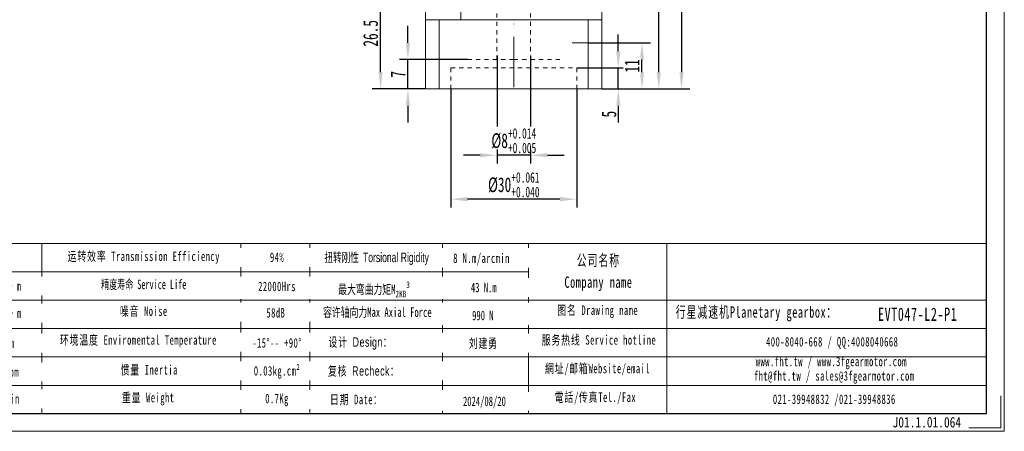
# Model space of a CAD drawing. Header units: millimetres. Extents: x 1398 to 1753, y 1052 to 1303.
# Tile 2 of 4: x 1518 to 1753, y 1052 to 1150. Entities that reach past the tile are written whole.
import ezdxf

# ---------------------------------------------------------------- set-up
doc = ezdxf.new("R2010")
doc.units = ezdxf.units.MM
doc.header["$PDSIZE"] = -5
doc.linetypes.add('ACAD_ISO10W100', pattern=[18, 12, -3, 0, -3])
doc.linetypes.add('虚线', pattern=[2, 1, -1])
doc.layers.get('0').update_dxf_attribs({"lineweight": 18})
doc.layers.get('Defpoints').update_dxf_attribs({"lineweight": 18})
doc.layers.add('6文字层', color=3, linetype='Continuous')
for name, color, linetype, lineweight in [('SLD-0', 7, 'Continuous', 18), ('中心线层', 7, 'ACAD_ISO10W100', 20), ('图框_外框线', 7, 'Continuous', 18), ('尺寸线层', 3, 'Continuous', 18), ('细实线层', 7, 'Continuous', 18), ('虚线层', 6, '虚线', 18)]:
    doc.layers.add(name, color=color, linetype=linetype, lineweight=lineweight)
doc.styles.add('SLDTEXTSTYLE4', font='txt', dxfattribs={"width": 0.605})
doc.styles.add('标准', font='txt', dxfattribs={"width": 0.667})
doc.styles.add('样式 1', font='txt', dxfattribs={"width": 0.8})
doc.dimstyles.new('标准', dxfattribs={"dimtxt": 3.5, "dimasz": 4, "dimexe": 2, "dimexo": 0, "dimtad": 1, "dimdsep": 46, "dimtxsty": '标准', "dimblk": '_CAXARROW', "dimcen": 0, "dimdle": 6, "dimazin": 2, "dimtfac": 0.707107, "dimtdec": 3, "dimtmove": 2, "dimatfit": 3, "dimfxl": 1, "dimfrac": 2, "dimtolj": 1, "dimarcsym": 1})

# ---------------------------------------------------------------- blocks, each defined once
blk = doc.blocks.new('_CAXARROW')
blk.add_hatch(color=0).paths.add_polyline_path([(0, 0), (-1, 0.125), (-1, -0.125)], flags=0)
blk = doc.blocks.new('*D22')
at = {"layer": 'Defpoints', "color": 0}
for p in [(1643.08, 1212.48), (1657.08, 1133.98), (1676.03, 1133.98)]:
    blk.add_point(p, dxfattribs=at)
at = {"layer": '尺寸线层', "color": 0, "lineweight": -2}
for p, q in [((1643.08, 1212.48), (1678.03, 1212.48)), ((1676.03, 1208.48), (1676.03, 1137.98)), ((1657.08, 1133.98), (1678.03, 1133.98))]:
    blk.add_line(p, q, dxfattribs=at)
at = {"layer": '尺寸线层', "color": 0, "lineweight": -2, "xscale": 4, "yscale": 4, "zscale": 4}
for p, rotation in [((1676.03, 1212.48), 90), ((1676.03, 1133.98), 270)]:
    blk.add_blockref('_CAXARROW', p, dxfattribs=dict(at, rotation=rotation))
at = {"layer": '尺寸线层', "color": 0, "insert": (1673.66, 1173.23), "char_height": 3.5, "attachment_point": 5, "rotation": 90, "style": '标准', "bg_fill": 3, "box_fill_scale": 1.1, "bg_fill_color": 257, "bg_fill_transparency": 0}
blk.add_mtext('\\A1;78.5', dxfattribs=at)
blk = doc.blocks.new('*D23')
at = {"layer": 'Defpoints', "color": 0}
for p in [(1651.08, 1138.98), (1660.97, 1138.98), (1657.08, 1133.98)]:
    blk.add_point(p, dxfattribs=at)
at = {"layer": '尺寸线层', "color": 0, "lineweight": -2}
for p, q in [((1660.97, 1142.98), (1660.97, 1146.98)), ((1651.08, 1138.98), (1662.97, 1138.98)), ((1660.97, 1133.98), (1660.97, 1138.98)), ((1657.08, 1133.98), (1662.97, 1133.98)), ((1660.97, 1129.98), (1660.97, 1125.98))]:
    blk.add_line(p, q, dxfattribs=at)
at = {"layer": '尺寸线层', "color": 0, "lineweight": -2, "xscale": 4, "yscale": 4, "zscale": 4}
for p, rotation in [((1660.97, 1138.98), 270), ((1660.97, 1133.98), 90)]:
    blk.add_blockref('_CAXARROW', p, dxfattribs=dict(at, rotation=rotation))
at = {"layer": '尺寸线层', "color": 0, "insert": (1658.76, 1127.98), "char_height": 3.5, "attachment_point": 5, "rotation": 90, "style": '标准', "bg_fill": 3, "box_fill_scale": 1.1, "bg_fill_color": 257, "bg_fill_transparency": 0}
blk.add_mtext('\\A1;5', dxfattribs=at)
blk = doc.blocks.new('*D24')
at = {"layer": 'Defpoints', "color": 0}
for p in [(1632.08, 1141.98), (1640.08, 1141.98)]:
    blk.add_point(p, dxfattribs=at)
at = {"layer": '尺寸线层', "color": 0, "lineweight": -2}
for p, q in [((1632.08, 1141.98), (1632.08, 1116.2)), ((1640.08, 1141.98), (1640.08, 1116.2)), ((1628.08, 1118.2), (1624.08, 1118.2)), ((1640.08, 1118.2), (1632.08, 1118.2)), ((1644.08, 1118.2), (1648.08, 1118.2))]:
    blk.add_line(p, q, dxfattribs=at)
at = {"layer": '尺寸线层', "color": 0, "lineweight": -2, "xscale": 4, "yscale": 4, "zscale": 4}
blk.add_blockref('_CAXARROW', (1632.08, 1118.2), dxfattribs=at)
at = {"layer": '尺寸线层', "color": 0, "lineweight": -2, "xscale": 4, "yscale": 4, "zscale": 4, "rotation": 180}
blk.add_blockref('_CAXARROW', (1640.08, 1118.2), dxfattribs=at)
at = {"layer": '尺寸线层', "color": 0, "insert": (1636.08, 1121.67), "char_height": 3.5, "attachment_point": 5, "style": '标准', "bg_fill": 3, "box_fill_scale": 1.1, "bg_fill_color": 257, "bg_fill_transparency": 0}
blk.add_mtext('\\A1;%%C8{\\H2.474874;\\S+0.014^ +0.005;}', dxfattribs=at)
at = {"layer": 'Defpoints', "color": 0}
blk.add_point((1632.08, 1118.2), dxfattribs=at)
blk = doc.blocks.new('*D25')
at = {"layer": 'Defpoints', "color": 0}
for p in [(1621.08, 1133.98), (1651.08, 1133.98)]:
    blk.add_point(p, dxfattribs=at)
at = {"layer": '尺寸线层', "color": 0, "lineweight": -2}
for p, q in [((1621.08, 1133.98), (1621.08, 1105.73)), ((1651.08, 1133.98), (1651.08, 1105.73)), ((1647.08, 1107.73), (1625.08, 1107.73))]:
    blk.add_line(p, q, dxfattribs=at)
at = {"layer": '尺寸线层', "color": 0, "lineweight": -2, "xscale": 4, "yscale": 4, "zscale": 4, "rotation": 180}
blk.add_blockref('_CAXARROW', (1621.08, 1107.73), dxfattribs=at)
at = {"layer": '尺寸线层', "color": 0, "lineweight": -2, "xscale": 4, "yscale": 4, "zscale": 4}
blk.add_blockref('_CAXARROW', (1651.08, 1107.73), dxfattribs=at)
at = {"layer": '尺寸线层', "color": 0, "insert": (1636.08, 1111.18), "char_height": 3.5, "attachment_point": 5, "style": '标准', "bg_fill": 3, "box_fill_scale": 1.1, "bg_fill_color": 257, "bg_fill_transparency": 0}
blk.add_mtext('\\A1;%%C30{\\H2.474874;\\S+0.061^ +0.040;}', dxfattribs=at)
at = {"layer": 'Defpoints', "color": 0}
blk.add_point((1621.08, 1107.73), dxfattribs=at)
blk = doc.blocks.new('*D26')
at = {"layer": 'Defpoints', "color": 0}
for p in [(1604.36, 1160.48), (1632.08, 1160.48), (1615.08, 1133.98)]:
    blk.add_point(p, dxfattribs=at)
at = {"layer": '尺寸线层', "color": 0, "lineweight": -2}
for p, q in [((1632.08, 1160.48), (1602.36, 1160.48)), ((1604.36, 1137.98), (1604.36, 1156.48)), ((1615.08, 1133.98), (1602.36, 1133.98))]:
    blk.add_line(p, q, dxfattribs=at)
at = {"layer": '尺寸线层', "color": 0, "lineweight": -2, "xscale": 4, "yscale": 4, "zscale": 4}
for p, rotation in [((1604.36, 1160.48), 90), ((1604.36, 1133.98), 270)]:
    blk.add_blockref('_CAXARROW', p, dxfattribs=dict(at, rotation=rotation))
at = {"layer": '尺寸线层', "color": 0, "insert": (1601.98, 1147.23), "char_height": 3.5, "attachment_point": 5, "rotation": 90, "style": '标准', "bg_fill": 3, "box_fill_scale": 1.1, "bg_fill_color": 257, "bg_fill_transparency": 0}
blk.add_mtext('\\A1;26.5', dxfattribs=at)
blk = doc.blocks.new('*D27')
at = {"layer": 'Defpoints', "color": 0}
for p in [(1610.86, 1140.98), (1625.08, 1140.98), (1615.08, 1133.98)]:
    blk.add_point(p, dxfattribs=at)
at = {"layer": '尺寸线层', "color": 0, "lineweight": -2}
for p, q in [((1610.86, 1144.98), (1610.86, 1148.98)), ((1625.08, 1140.98), (1608.86, 1140.98)), ((1610.86, 1133.98), (1610.86, 1140.98)), ((1615.08, 1133.98), (1608.86, 1133.98)), ((1610.86, 1129.98), (1610.86, 1125.98))]:
    blk.add_line(p, q, dxfattribs=at)
at = {"layer": '尺寸线层', "color": 0, "lineweight": -2, "xscale": 4, "yscale": 4, "zscale": 4}
for p, rotation in [((1610.86, 1140.98), 270), ((1610.86, 1133.98), 90)]:
    blk.add_blockref('_CAXARROW', p, dxfattribs=dict(at, rotation=rotation))
at = {"layer": '尺寸线层', "color": 0, "insert": (1608.48, 1137.48), "char_height": 3.5, "attachment_point": 5, "rotation": 90, "style": '标准', "bg_fill": 3, "box_fill_scale": 1.1, "bg_fill_color": 257, "bg_fill_transparency": 0}
blk.add_mtext('\\A1;7', dxfattribs=at)
blk = doc.blocks.new('*D28')
at = {"layer": 'Defpoints', "color": 0}
for p in [(1653.83, 1144.98), (1666.61, 1144.98), (1657.08, 1133.98)]:
    blk.add_point(p, dxfattribs=at)
at = {"layer": '尺寸线层', "color": 0, "lineweight": -2}
for p, q in [((1653.83, 1144.98), (1668.61, 1144.98)), ((1666.61, 1137.98), (1666.61, 1140.98)), ((1657.08, 1133.98), (1668.61, 1133.98))]:
    blk.add_line(p, q, dxfattribs=at)
at = {"layer": '尺寸线层', "color": 0, "lineweight": -2, "xscale": 4, "yscale": 4, "zscale": 4}
for p, rotation in [((1666.61, 1144.98), 90), ((1666.61, 1133.98), 270)]:
    blk.add_blockref('_CAXARROW', p, dxfattribs=dict(at, rotation=rotation))
at = {"layer": '尺寸线层', "color": 0, "insert": (1664.24, 1139.48), "char_height": 3.5, "attachment_point": 5, "rotation": 90, "style": '标准', "bg_fill": 3, "box_fill_scale": 1.1, "bg_fill_color": 257, "bg_fill_transparency": 0}
blk.add_mtext('\\A1;11', dxfattribs=at)
blk = doc.blocks.new('*D29')
at = {"layer": 'Defpoints', "color": 0}
for p in [(1662.61, 1191.48), (1670.61, 1191.48), (1657.08, 1133.98)]:
    blk.add_point(p, dxfattribs=at)
at = {"layer": '尺寸线层', "color": 0, "lineweight": -2}
for p, q in [((1662.61, 1191.48), (1672.61, 1191.48)), ((1670.61, 1137.98), (1670.61, 1187.48)), ((1657.08, 1133.98), (1672.61, 1133.98))]:
    blk.add_line(p, q, dxfattribs=at)
at = {"layer": '尺寸线层', "color": 0, "lineweight": -2, "xscale": 4, "yscale": 4, "zscale": 4}
for p, rotation in [((1670.61, 1191.48), 90), ((1670.61, 1133.98), 270)]:
    blk.add_blockref('_CAXARROW', p, dxfattribs=dict(at, rotation=rotation))
at = {"layer": '尺寸线层', "color": 0, "insert": (1668.23, 1162.73), "char_height": 3.5, "attachment_point": 5, "rotation": 90, "style": '标准', "bg_fill": 3, "box_fill_scale": 1.1, "bg_fill_color": 257, "bg_fill_transparency": 0}
blk.add_mtext('\\A1;57.5', dxfattribs=at)

msp = doc.modelspace()

# ---------------------------------------------------------------- linework, layer by layer
at = {"layer": 'SLD-0'}
for p, q in [((1523.659, 1097.187), (1523.659, 1056.672)), ((1571.094, 1097.187), (1571.094, 1056.668))]:
    msp.add_line(p, q, dxfattribs=at)
at = {"layer": '中心线层'}
msp.add_line((1636.078, 1218.798), (1636.078, 1132.561), dxfattribs=at)
at = {"layer": '图框_外框线'}
for p, q in [((1429.701, 1097.187), (1748.706, 1097.187)), ((1587.49, 1097.187), (1587.49, 1056.893)), ((1619.092, 1097.187), (1619.092, 1056.668)), ((1639.559, 1097.187), (1639.559, 1056.668)), ((1672.497, 1097.187), (1672.497, 1056.668)), ((1460.271, 1076.905), (1748.706, 1076.905))]:
    msp.add_line(p, q, dxfattribs=at)
at = {"layer": '图框_外框线', "color": 3}
msp.add_lwpolyline([(1752.083, 1060.889), (1752.083, 1053.291), (1744.485, 1053.291)], dxfattribs=at)
at = {"layer": '细实线层'}
for p, q in [((1623.458, 1165.981), (1623.458, 1150.481)), ((1615.078, 1164.481), (1615.078, 1148.981)), ((1615.078, 1150.481), (1615.078, 1133.981)), ((1636.078, 1150.481), (1615.078, 1150.481)), ((1636.078, 1150.481), (1615.078, 1150.481)), ((1618.323, 1133.981), (1618.323, 1150.481))]:
    msp.add_line(p, q, dxfattribs=at)
at = {"layer": '虚线层'}
for p, q in [((1632.078, 1140.981), (1632.078, 1160.481)), ((1640.078, 1140.981), (1640.078, 1160.481)), ((1625.078, 1140.981), (1636.078, 1140.981)), ((1625.078, 1140.981), (1636.078, 1140.981)), ((1621.078, 1133.981), (1621.078, 1138.981))]:
    msp.add_line(p, q, dxfattribs=at)

# ---------------------------------------------------------------- texts
at = {"layer": '6文字层', "insert": (1726.308, 1055.862), "char_height": 2.5, "width": 43.30442, "attachment_point": 1, "style": '样式 1'}
msp.add_mtext('J01.1.01.064', dxfattribs=at)
at = {"layer": 'SLD-0', "color": 1, "attachment_point": 2, "line_spacing_factor": 1.15057, "style": '标准'}
for s, insert, char_height, width in [('{\\T1.1;94%}', (1579.674, 1095.029), 2.25357, 28.82017), ('\\T1.1;公司名称\\PCompany name', (1656.237, 1094.518), 2.70428, 35.012), ('\\T1.1;22000Hrs', (1579.674, 1088.083), 2.25357, 28.82017), ('\\T1.1;噪音 Noise', (1547.932, 1082.187), 2.25357, 38.29612), ('\\T1.1;58dB', (1579.396, 1081.793), 2.2536, 14.8709), ('\\T1.1;图名 Drawing name', (1656.052, 1082.42), 2.25357, 28.82017), ('\\T1.1;  行星减速机Planetary gearbox：', (1692.517, 1082.203), 2.70428, 42.53196), ('\\pxt5;{\\T1.1;\\C256;EVT047-L2-P1}', (1732.292, 1081.913), 3.15499, 22.96041), ('\\T1.1;-15%%D-- +90%%D', (1579.674, 1074.626), 2.25357, 19.33173), ('\\T1.1;服务热线 Service hotline', (1656.372, 1075.333), 2.25357, 32.10843), ('\\T1.1;400-8040-668 / QQ:4008040668', (1711.923, 1074.903), 2.25357, 65.61354), ('\\T1.1;www.fht.tw / www.3fgearmotor.com ', (1711.715, 1070.209), 2.25357, 65.68741), ('\\T1.1;惯量 Inertia', (1549.224, 1068.227), 2.25357, 38.29612), ('{\\T1.1;0.03kg.cm²}', (1579.674, 1067.982), 2.25357, 15.24187), ('\\T1.1;網址/邮箱Website/email', (1656.021, 1068.544), 2.25357, 33.42186), ('\\T1.1;\\pxt12;fht@fht.tw / sales@3fgearmotor.com ', (1712.402, 1066.777), 2.25357, 65.68741), ('{\\T1.1;0.7Kg}', (1579.674, 1061.392), 2.25357, 15.07829), ('\\T1.1;電話/传真Tel./Fax', (1655.516, 1061.701), 2.25357, 33.82382), ('\\T1.1;021-39948832 /021-39948836 ', (1712.426, 1061.209), 2.25357, 50.1573)]:
    msp.add_mtext(s, dxfattribs=dict(at, insert=insert, char_height=char_height, width=width))

# ---------------------------------------------------------------- dimensions: what is measured, and where the dimension line sits
at = {"layer": '尺寸线层'}
dim = msp.add_linear_dim(base=(1676.032, 1133.981), p1=(1643.078, 1212.481), p2=(1657.078, 1133.981), angle=270, dimstyle='标准', override={"dimsah": 1, "dimtfill": 1, "dimtzin": 0}, dxfattribs=at)
dim.commit()
dim.dimension.update_dxf_attribs({"geometry": '*D22', "text_midpoint": (1673.657, 1173.231)})

# ---------------------------------------------------------------- next in the draw order: linework, layer by layer
at = {"layer": '中心线层'}
msp.add_line((1649.948, 1144.981), (1658.639, 1144.981), dxfattribs=at)
at = {"layer": '细实线层'}
for p, q in [((1657.078, 1164.481), (1657.078, 1148.981)), ((1636.078, 1150.481), (1657.078, 1150.481)), ((1636.078, 1150.481), (1657.078, 1150.481)), ((1653.833, 1133.981), (1653.833, 1150.481)), ((1657.078, 1150.481), (1657.078, 1133.981)), ((1615.078, 1133.981), (1657.078, 1133.981))]:
    msp.add_line(p, q, dxfattribs=at)
at = {"layer": '虚线层'}
for p, q in [((1647.078, 1140.981), (1636.078, 1140.981)), ((1621.078, 1138.981), (1651.078, 1138.981)), ((1651.078, 1133.981), (1651.078, 1138.981))]:
    msp.add_line(p, q, dxfattribs=at)

# ---------------------------------------------------------------- next in the draw order: dimensions: what is measured, and where the dimension line sits
at = {"layer": '尺寸线层'}
dim = msp.add_linear_dim(base=(1660.975, 1138.981), p1=(1657.078, 1133.981), p2=(1651.078, 1138.981), angle=90, dimstyle='标准', override={"dimsah": 1, "dimtfill": 1, "dimtzin": 0}, dxfattribs=at)
dim.commit()
dim.dimension.update_dxf_attribs({"geometry": '*D23', "text_midpoint": (1658.762, 1127.981), "dimtype": 160})

# ---------------------------------------------------------------- next in the draw order: dimensions: what is measured, and where the dimension line sits
dim = msp.add_linear_dim(base=(1632.078, 1118.2), p1=(1640.078, 1141.981), p2=(1632.078, 1141.981), dimstyle='标准', override={"dimpost": '%%C<>', "dimsah": 1, "dimtol": 1, "dimtp": 0.014, "dimtm": -0.005, "dimtfill": 1, "dimtzin": 0}, dxfattribs=at)
dim.commit()
dim.dimension.update_dxf_attribs({"geometry": '*D24', "text_midpoint": (1636.078, 1121.67), "dimtype": 160})

# ---------------------------------------------------------------- next in the draw order: dimensions: what is measured, and where the dimension line sits
dim = msp.add_linear_dim(base=(1621.078, 1107.726), p1=(1651.078, 1133.981), p2=(1621.078, 1133.981), dimstyle='标准', override={"dimpost": '%%C<>', "dimsah": 1, "dimtol": 1, "dimtp": 0.061, "dimtm": -0.04, "dimtfill": 1, "dimtzin": 0}, dxfattribs=at)
dim.commit()
dim.dimension.update_dxf_attribs({"geometry": '*D25', "text_midpoint": (1636.078, 1111.183)})

# ---------------------------------------------------------------- next in the draw order: dimensions: what is measured, and where the dimension line sits
for base, p1, p2, picture, middle in [((1604.357, 1160.481), (1615.078, 1133.981), (1632.078, 1160.481), '*D26', (1601.982, 1147.231)), ((1666.611, 1144.981), (1657.078, 1133.981), (1653.833, 1144.981), '*D28', (1664.236, 1139.481))]:
    dim = msp.add_linear_dim(base=base, p1=p1, p2=p2, angle=90, dimstyle='标准', override={"dimsah": 1, "dimtfill": 1, "dimtzin": 0}, dxfattribs=at)
    dim.commit()
    dim.dimension.update_dxf_attribs({"geometry": picture, "text_midpoint": middle})

# ---------------------------------------------------------------- next in the draw order: dimensions: what is measured, and where the dimension line sits
for base, p1, p2, picture, middle in [((1670.608, 1191.481), (1657.078, 1133.981), (1662.61, 1191.481), '*D29', (1668.233, 1162.731)), ((1610.856, 1140.981), (1615.078, 1133.981), (1625.078, 1140.981), '*D27', (1608.481, 1137.481))]:
    dim = msp.add_linear_dim(base=base, p1=p1, p2=p2, angle=90, dimstyle='标准', override={"dimsah": 1, "dimtfill": 1, "dimtzin": 0}, dxfattribs=at)
    dim.commit()
    dim.dimension.update_dxf_attribs({"geometry": picture, "text_midpoint": middle})

# ---------------------------------------------------------------- next in the draw order: linework, layer by layer
at = {"layer": '图框_外框线', "color": 3}
msp.add_lwpolyline([(1398.382, 1052.447), (1752.927, 1052.447), (1752.927, 1303.161), (1398.382, 1303.161)], close=True, dxfattribs=at)
at = {"layer": '图框_外框线', "color": 3, "lineweight": 25}
msp.add_lwpolyline([(1419.486, 1056.668), (1748.706, 1056.668), (1748.706, 1298.94), (1419.486, 1298.94)], close=True, dxfattribs=at)

# ---------------------------------------------------------------- next in the draw order: texts
at = {"layer": 'SLD-0', "color": 1, "char_height": 2.25357, "width": 70.27813, "attachment_point": 2, "line_spacing_factor": 1.15057, "style": '标准', "bg_fill": 2}
for s, insert in [('{\\T1.1;14-22N·m}', (1513.691, 1088.178)), ('{\\T1.1;42-66N·m}', (1513.771, 1081.705)), ('{\\T1.1;5000rpm}', (1513.187, 1074.578)), ('\\T1.1;≤6arcmin ', (1513.312, 1061.318))]:
    msp.add_mtext(s, dxfattribs=dict(at, insert=insert))

# ---------------------------------------------------------------- next in the draw order: linework, layer by layer
at = {"layer": '图框_外框线'}
for p, q in [((1460.271, 1090.427), (1639.559, 1090.427)), ((1429.701, 1083.666), (1748.706, 1083.666)), ((1460.271, 1070.145), (1748.706, 1070.145)), ((1460.271, 1063.384), (1748.706, 1063.384))]:
    msp.add_line(p, q, dxfattribs=at)

# ---------------------------------------------------------------- next in the draw order: texts
at = {"layer": 'SLD-0', "color": 1, "char_height": 2.25357, "attachment_point": 2, "line_spacing_factor": 1.15057, "style": '标准'}
for s, insert, width in [('\\T1.1;运转效率 Transmission Efficiency', (1547.932, 1095.259), 38.29612), ('{\\T1.1;环境温度 Enviromental Temperature}', (1546.64, 1075.328), 70.27813), ('\\T1.1;重量 Weight', (1548.982, 1061.61), 38.29612)]:
    msp.add_mtext(s, dxfattribs=dict(at, insert=insert, width=width))
at = {"layer": 'SLD-0', "color": 1, "insert": (1547.932, 1088.562), "char_height": 2.25357, "width": 30.05973, "attachment_point": 2, "style": 'SLDTEXTSTYLE4'}
msp.add_mtext('精度寿命 Service Life', dxfattribs=at)

# ---------------------------------------------------------------- next in the draw order: texts
at = {"layer": 'SLD-0', "color": 1, "char_height": 2.25357, "attachment_point": 2, "style": '标准', "bg_fill": 2}
for s, insert, width in [('{\\T1.1;8 N.m/arcmin}', (1628.39, 1094.797), 28.82017), ('{\\f宋体|b0|i0|c134|p2;容许轴向力Max Axial Force}', (1603.579, 1081.948), 70.27813), ('{\\fSimSun|b0|i0|c134|p2;\\T1.1;设计 \\fArial|b0|i0|c0|p34;Design\\fSimSun|b0|i0|c134|p2;：}', (1599.56, 1074.833), 70.27813), ('{\\fSimSun|b0|i0|c134|p2;\\T1.1;复核 \\fArial|b0|i0|c0|p34;Recheck\\fSimSun|b0|i0|c134|p2;：}', (1600.346, 1067.949), 70.27813), ('{\\T1.1;日期 Date：}', (1598.568, 1061.153), 70.27813)]:
    msp.add_mtext(s, dxfattribs=dict(at, insert=insert, width=width))
at = {"layer": 'SLD-0', "color": 1, "insert": (1513.724, 1067.697), "char_height": 2.25357, "width": 70.27813, "attachment_point": 2, "line_spacing_factor": 1.15057, "style": '标准', "bg_fill": 2}
msp.add_mtext('\\T1.1;10000rpm', dxfattribs=at)

# ---------------------------------------------------------------- next in the draw order: texts
at = {"layer": 'SLD-0', "color": 1, "width": 70.27813, "attachment_point": 2, "style": '标准', "bg_fill": 2}
for s, insert, char_height in [('{\\f宋体|b0|i0|c134|p2;\\W0.65;扭转刚性 \\fArial|b0|i0|c0|p34;Torsional Rigidity}', (1603.413, 1094.996), 2.25357), ('{\\fSimSun|b1|i0|c134|p2;990 N}', (1628.71, 1081.146), 2.25357), ('{\\fSimSun|b0|i0|c134|p2;\\T1.1;刘建勇 }', (1628.831, 1074.542), 2.25357), ('2024/08/20', (1629.084, 1060.721), 2.2536)]:
    msp.add_mtext(s, dxfattribs=dict(at, insert=insert, char_height=char_height))

# ---------------------------------------------------------------- next in the draw order: texts
at = {"layer": 'SLD-0', "color": 1, "insert": (1602.784, 1088.141), "char_height": 2.25357, "width": 70.27813, "attachment_point": 2, "style": '标准', "bg_fill": 2}
msp.add_mtext('\\A1;最大弯曲力矩M{\\H0.7x;\\S^ 2KB;}{\\H0.7x;\\S3^ ;}', dxfattribs=at)

# ---------------------------------------------------------------- next in the draw order: texts
at = {"layer": 'SLD-0', "color": 1, "insert": (1628.928, 1087.822), "char_height": 2.25357, "width": 70.27813, "attachment_point": 2, "style": '标准', "bg_fill": 2}
msp.add_mtext('{\\fSimSun|b1|i0|c134|p2;43 N.m}', dxfattribs=at)

doc.saveas('drawing.dxf')
